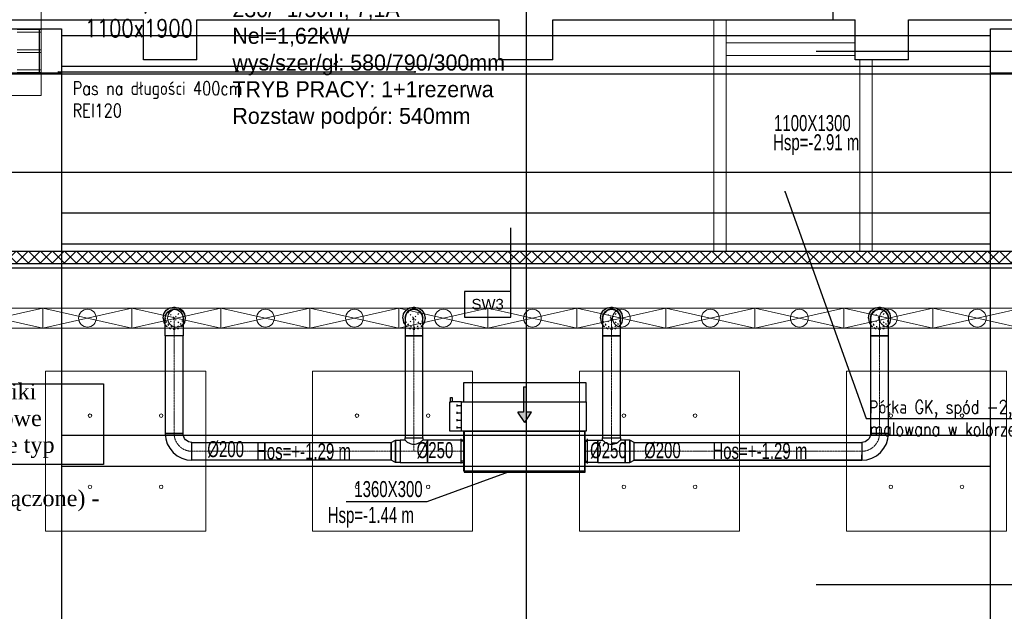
# Model space of a CAD drawing. Header units: centimetres. Extents: x -228435 to 46820, y -89367 to 152985.
# Tile 157 of 252: x -22230 to -11165, y 70700 to 77352. Entities that reach past the tile are written whole.
import ezdxf
from ezdxf.enums import TextEntityAlignment as Align

# ---------------------------------------------------------------- set-up
doc = ezdxf.new("R2010")
doc.units = ezdxf.units.CM
doc.header["$LTSCALE"] = 50
doc.header["$PDMODE"] = 35
doc.header["$PDSIZE"] = 0.1
for name, pattern in [('CADVENT_CENTERLINE', [9.9, 7.4, -1, 0.5, -1]), ('CADVENT_HIDDEN', [0.8, 0.25, -0.55]), ('Kondygnacja  -0_5$0$HIDDEN', [9.525, 6.35, -3.175]), ('Kondygnacja  -0_5$0$HIDDEN2', [4.7625, 3.175, -1.5875]), ('Osie rzutów$0$DASHDOT2', [12.7, 6.35, -3.175, 0, -3.175])]:
    doc.linetypes.add(name, pattern=pattern)
doc.layers.get('0').update_dxf_attribs({"color": 8})
doc.layers.get('DEFPOINTS').update_dxf_attribs({"color": 8})
for name, color, linetype in [('01-103-Went PP_poziom-0_5$0$L_Nawiew', 3, 'Continuous'), ('bgde-nawiewDETAILS', 1, 'Continuous'), ('bgde-nawiewEXP', 1, 'Continuous'), ('bgde-nawiewHIDDEN', 1, 'Continuous'), ('bgde-tekst', 7, 'Continuous'), ('bgde-wywiewSOL', 5, 'Continuous'), ('bgde_AJ_opis', 7, 'Continuous'), ('bgde_wymiary tłumik VAV', 7, 'Continuous'), ('Kondygnacja  -0_5$0$ARCH_GK', 8, 'Continuous'), ('Kondygnacja  -0_5$0$ARCH_INFO_OPISY', 8, 'Continuous'), ('Kondygnacja  -0_5$0$ARCH_INFO_OPISY_PRZEGRODY', 8, 'Continuous'), ('Kondygnacja  -0_5$0$ARCH_INFO_OPISY_PRZEGRODY_IST', 8, 'Continuous'), ('Kondygnacja  -0_5$0$ARCH_KONSTR_POWYŻEJ RZUTU', 8, 'Kondygnacja  -0_5$0$HIDDEN'), ('Kondygnacja  -0_5$0$ARCH_KONSTR_POWYŻEJ RZUTU_IST', 8, 'Kondygnacja  -0_5$0$HIDDEN2'), ('Kondygnacja  -0_5$0$ARCH_ŚLUSARKA_DRZWI', 8, 'Continuous'), ('Kondygnacja  -0_5$0$ARCH_ŻELBET_IST', 8, 'Continuous'), ('Osie rzutów$0$ARCH_INFO_OSIE_IST', 8, 'Osie rzutów$0$DASHDOT2'), ('Osie rzutów$0$ARCH_INFO_OSIE_OPISY_IST', 8, 'Continuous')]:
    doc.layers.add(name, color=color, linetype=linetype)
for name, color, linetype, lineweight in [('bgde-nawiewCEN', 7, 'Continuous', 13), ('bgde_klapy opis', 2, 'Continuous', 20), ('bgde_nawiewnik', 11, 'Continuous', 5), ('Kondygnacja  -0_5$0$ARCH_INFO_WYMIARY', 8, 'Continuous', 9), ('Kondygnacja  -0_5$0$ARCH_WIDOK', 8, 'Continuous', 13), ('SU Lampy kwadratowe  -05$0$ARCH_SUFITY_PODWIESZANE', 8, 'Continuous', 9)]:
    doc.layers.add(name, color=color, linetype=linetype, lineweight=lineweight)
doc.styles.add('Kondygnacja  -0_5$0$Arial', font='ARIAL.TTF')
doc.styles.add('Kondygnacja  -0_5$0$Romans', font='Romans.shx', dxfattribs={"width": 0.7})
doc.styles.add('Kondygnacja  -0_5$0$ROMANS-50-CM', font='romans.shx', dxfattribs={"width": 0.8, "height": 10})
doc.styles.add('Kondygnacja  -0_5$0$Standard', font='txt')
doc.styles.add('st rom', font='Romans.shx', dxfattribs={"width": 0.8})
doc.dimstyles.new('Kondygnacja  -0_5$0$ISO-25', dxfattribs={"dimtxt": 2.5, "dimasz": 2.5, "dimexe": 1.25, "dimexo": 0.625, "dimtad": 1, "dimtxsty": 'Kondygnacja  -0_5$0$Standard', "dimcen": 2.5, "dimadec": 0, "dimazin": 0, "dimtfac": 1, "dimtmove": 0, "dimatfit": 3, "dimfxl": 0, "dimarcsym": 0})
doc.dimstyles.new('Kondygnacja  -0_5$0$Wymiary 1-100', dxfattribs={"dimtxt": 12, "dimasz": 10, "dimexe": 5, "dimexo": 0, "dimgap": 4, "dimtad": 1, "dimrnd": 0.5, "dimzin": 12, "dimdsep": 46, "dimtxsty": 'Kondygnacja  -0_5$0$Romans', "dimblk": 'Kondygnacja  -0_5$0$_Oblique', "dimcen": 10, "dimdle": 10, "dimclrt": 55, "dimazin": 0, "dimtfac": 1, "dimtmove": 1, "dimatfit": 3, "dimfxl": 0, "dimtolj": 1, "dimtzin": 0, "dimarcsym": 0})

# ---------------------------------------------------------------- blocks, each defined once
blk = doc.blocks.new('Osie rzutów')
at = {"layer": 'Osie rzutów$0$ARCH_INFO_OSIE_IST', "ltscale": 10}
for p, q in [((10460, 12510), (10460, 4623.26)), ((4436.04, 12200), (13655, 12200)), ((4436.04, 11600), (13655, 11600))]:
    blk.add_line(p, q, dxfattribs=at)
blk = doc.blocks.new('SU Lampy kwadratowe  -05')
at = {"layer": 'SU Lampy kwadratowe  -05$0$ARCH_SUFITY_PODWIESZANE'}
for points in [[(9920, 11840), (10100, 11840), (10100, 11660), (9920, 11660)], [(10220, 11840), (10400, 11840), (10400, 11660), (10220, 11660)], [(10520, 11840), (10700, 11840), (10700, 11660), (10520, 11660)], [(10820, 11840), (11000, 11840), (11000, 11660), (10820, 11660)]]:
    blk.add_lwpolyline(points, close=True, dxfattribs=at)
for centre in [(9970, 11790), (10050, 11790), (10270, 11790), (10350, 11790), (10570, 11790), (10650, 11790), (10870, 11790), (10950, 11790), (9970, 11710), (10050, 11710), (10270, 11710), (10350, 11710), (10570, 11710), (10650, 11710), (10870, 11710), (10950, 11710)]:
    blk.add_circle(centre, 2, dxfattribs=at)
blk = doc.blocks.new('Kondygnacja  -0_5$0$_Oblique')
at = {"color": 0, "linetype": 'ByBlock', "lineweight": -2}
blk.add_line((-0.5, -0.5), (0.5, 0.5), dxfattribs=at)
blk = doc.blocks.new('*D117')
at = {"layer": 'DEFPOINTS', "color": 0}
for p in [(-17790, 77900), (-21790, 76764), (-17790, 76764)]:
    blk.add_point(p, dxfattribs=at)
at = {"layer": 'Kondygnacja  -0_5$0$ARCH_INFO_WYMIARY', "color": 0, "lineweight": -2}
for p, q in [((-21800, 76764), (-17780, 76764)), ((-21790, 76764), (-21790, 76769)), ((-17790, 76772), (-17790, 76759))]:
    blk.add_line(p, q, dxfattribs=at)
at = {"layer": 'Kondygnacja  -0_5$0$ARCH_INFO_WYMIARY', "color": 0, "lineweight": -2, "xscale": 10, "yscale": 10, "zscale": 10, "rotation": 180}
blk.add_blockref('Kondygnacja  -0_5$0$_Oblique', (-21790, 76764), dxfattribs=at)
at = {"layer": 'Kondygnacja  -0_5$0$ARCH_INFO_WYMIARY', "color": 0, "lineweight": -2, "xscale": 10, "yscale": 10, "zscale": 10}
blk.add_blockref('Kondygnacja  -0_5$0$_Oblique', (-17790, 76764), dxfattribs=at)
at = {"layer": 'Kondygnacja  -0_5$0$ARCH_INFO_WYMIARY', "color": 55, "insert": (-19790, 76774), "char_height": 12, "attachment_point": 5, "style": 'Kondygnacja  -0_5$0$Romans'}
blk.add_mtext('\\A1;4000', dxfattribs=at)
blk = doc.blocks.new('Kondygnacja  -0_5$0$_Dot')
at = {"color": 0, "linetype": 'ByBlock', "lineweight": -2}
blk.add_line((-0.5, 0), (-1, 0), dxfattribs=at)
at = {"color": 0, "linetype": 'ByBlock', "const_width": 0.5}
blk.add_lwpolyline([(-0.25, 0, 1), (0.25, 0, 1)], format="xyb", close=True, dxfattribs=at)
blk = doc.blocks.new('Kondygnacja  -0_5$0$konstrukcja istniejąca -0.5')
at = {"layer": 'Kondygnacja  -0_5$0$ARCH_KONSTR_POWYŻEJ RZUTU_IST', "ltscale": 10}
for p, q in [((9938, 12217.5), (10981.5, 12217.5)), ((10981.5, 12182.5), (9938, 12182.5))]:
    blk.add_line(p, q, dxfattribs=at)
for points in [[(9938, 12175), (9782, 12175), (9782, 12225), (9938, 12225), (9938, 12175)], [(11138, 12175), (10982, 12175), (10982, 12225), (11138, 12225), (11138, 12175)], [(9938, 12175), (9938, 11025)], [(10982, 11025), (10982, 12175)], [(9938, 12017.9), (10982, 12017.9)], [(10982, 11982.9), (9938, 11982.9)], [(9938, 11767.9), (10982, 11767.9)], [(10982, 11732.9), (9938, 11732.9)]]:
    blk.add_lwpolyline(points, dxfattribs=at)
at = {"layer": 'Kondygnacja  -0_5$0$ARCH_KONSTR_POWYŻEJ RZUTU_IST', "ltscale": 10, "elevation": 0}
blk.add_lwpolyline([(9913, 12225), (9913, 12175)], dxfattribs=at)
blk = doc.blocks.new('*D212')
at = {"layer": 'DEFPOINTS', "color": 0}
for p in [(-30586, 81900), (-30681, 12490), (9064, 12490)]:
    blk.add_point(p, dxfattribs=at)
at = {"layer": 'Kondygnacja  -0_5$0$ARCH_INFO_WYMIARY', "color": 0, "lineweight": -2}
for p, q in [((-30673, 81900), (-30686, 81900)), ((-30681, 81910), (-30681, 12480)), ((-30673, 12490), (-30686, 12490))]:
    blk.add_line(p, q, dxfattribs=at)
at = {"layer": 'Kondygnacja  -0_5$0$ARCH_INFO_WYMIARY', "color": 0, "lineweight": -2, "xscale": 10, "yscale": 10, "zscale": 10}
for p, rotation in [((-30681, 81900), 90), ((-30681, 12490), 270)]:
    blk.add_blockref('Kondygnacja  -0_5$0$_Oblique', p, dxfattribs=dict(at, rotation=rotation))
at = {"layer": 'Kondygnacja  -0_5$0$ARCH_INFO_WYMIARY', "color": 55, "insert": (-30691, 47195), "char_height": 12, "attachment_point": 5, "rotation": 90, "style": 'Kondygnacja  -0_5$0$Romans'}
blk.add_mtext('\\A1;69410.5', dxfattribs=at)
blk = doc.blocks.new('*a461')
at = {"layer": 'bgde-tekst'}
blk.add_line((0, 0), (911, 0), dxfattribs=at)
blk = doc.blocks.new('A$C066D7839')
at = {"layer": 'bgde_nawiewnik'}
for p, q in [((-50, -11.15), (-50, 11.15)), ((-50, 11.15), (50, 11.15)), ((-50, -11.15), (50, 11.15)), ((50, -11.15), (-50, 11.15)), ((50, 11.15), (50, -11.15)), ((50, -11.15), (-50, -11.15))]:
    blk.add_line(p, q, dxfattribs=at)
blk.add_circle((0, 0), 10, dxfattribs=at)
blk = doc.blocks.new('A$C5B3E7367')
at = {"layer": '01-103-Went PP_poziom-0_5$0$L_Nawiew'}
h = blk.add_hatch(color=256, dxfattribs=at)
h.paths.add_polyline_path([(215, 704), (215, 674), (332, 674), (332, 612), (446, 689), (332, 766), (332, 704)])
h.paths.add_polyline_path([(48, 704), (48, 674), (215, 674), (215, 704)])
for p, q in [((215, 1525), (165, 1525)), ((165, 1525), (165, 1505)), ((165, 1505), (215, 1505)), ((215, 1400), (215, 1530)), ((545, 1530), (215, 1530)), ((215, 1530), (215, 1515)), ((244, 1452), (269, 1452)), ((256, 1452), (256, 1400)), ((326, 1452), (351, 1452)), ((339, 1452), (339, 1400)), ((409, 1452), (434, 1452)), ((421, 1452), (421, 1400)), ((491, 1452), (516, 1452)), ((504, 1452), (504, 1400)), ((545, 1400), (545, 1530)), ((0, 1378), (215, 1378)), ((0, 0), (0, 1378)), ((545, 1400), (215, 1400)), ((215, 1400), (215, 1378)), ((215, 1378), (215, 0)), ((545, 0), (545, 1400)), ((48, 704), (332, 704)), ((48, 704), (48, 674)), ((48, 674), (332, 674)), ((446, 689), (332, 766)), ((332, 704), (332, 766)), ((446, 689), (332, 612)), ((332, 612), (332, 674)), ((215, 0), (0, 0)), ((215, 0), (545, 0))]:
    blk.add_line(p, q, dxfattribs=at)
blk = doc.blocks.new('A$C53CA46B8')
at = {"layer": 'bgde-wywiewSOL'}
for p, q in [((200, 481), (-250, 481)), ((-250, 481), (-250, -879)), ((113, 511), (-162, 511)), ((-137, 481), (-137, 511)), ((88, 481), (88, 511)), ((200, 481), (200, -879)), ((200, -879), (-250, -879)), ((-137, -879), (-137, -909)), ((88, -879), (88, -909)), ((113, -909), (-162, -909))]:
    blk.add_line(p, q, dxfattribs=at)
at = {"layer": '01-103-Went PP_poziom-0_5$0$L_Nawiew'}
blk.add_blockref('A$C5B3E7367', (-795, -894), dxfattribs=at)
blk = doc.blocks.new('A$C645C5415')
at = {"layer": 'bgde_AJ_opis', "insert": (51300, 74061, 1920), "char_height": 180, "width": 4230.27, "attachment_point": 1}
blk.add_mtext('2x Jednostka zewnętrzna klimatyzacji Split\\PFujitsu AOYA18LA\\PMasa 50kg\\PQchł=5,2kW\\P230/~1/50H; 7,1A\\PNel=1,62kW\\Pwys/szer/gł: 580/790/300mm\\PTRYB PRACY: 1+1rezerwa\\PRozstaw podpór: 540mm', dxfattribs=at)

msp = doc.modelspace()

# ---------------------------------------------------------------- hatches: boundary and pattern name
at = {"layer": 'Kondygnacja  -0_5$0$ARCH_GK', "linetype": 'Continuous', "lineweight": -3}
h = msp.add_hatch(dxfattribs=at)
h.set_pattern_fill('ANSI37', color=256, scale=30, style=0)
h.set_pattern_definition([(45, (-121140, -45000), (-67.35192, 67.35192), []), (135, (-121140, -45000), (-67.35192, -67.35192), [])])
h.paths.add_polyline_path([(-58940, 74750), (-58940, 74610), (-56430, 74610), (-56355, 74644.167), (-56355, 74750)], flags=0)
h.paths.add_polyline_path([(-56355, 74750), (-56355, 74644.167), (-56280, 74610), (-9802.153, 74610), (-9744.163, 74750)], flags=0)

# ---------------------------------------------------------------- linework, layer by layer
at = {"layer": 'bgde-nawiewCEN', "linetype": 'CADVENT_CENTERLINE', "ltscale": 0.06}
for p, q in [((-20494.245, 73796.017), (-20494.245, 73996.017)), ((-17800.015, 73796.017), (-17800.015, 73996.017)), ((-15579.634, 73796.017), (-15579.634, 73996.017)), ((-12567.838, 73796.017), (-12567.838, 73996.017)), ((-20494.245, 72699.24), (-20494.245, 73796.017)), ((-17800.015, 72649.24), (-17800.015, 73796.017)), ((-15579.634, 72649.24), (-15579.634, 73796.017)), ((-12567.838, 72699.24), (-12567.838, 73796.017)), ((-17800.015, 72649.24), (-17800.015, 72499.24)), ((-15579.634, 72649.24), (-15579.634, 72499.24)), ((-18056.015, 72499.24), (-20294.245, 72499.24)), ((-17953.015, 72499.24), (-18056.015, 72499.24)), ((-17953.015, 72499.24), (-17800.015, 72499.24)), ((-17800.015, 72499.24), (-17647.015, 72499.24)), ((-17647.015, 72499.24), (-17240.634, 72499.24)), ((-17236.634, 72499.24), (-17240.634, 72499.24)), ((-15876.634, 72499.24), (-15872.634, 72499.24)), ((-15732.634, 72499.24), (-15872.634, 72499.24)), ((-15579.634, 72499.24), (-15732.634, 72499.24)), ((-15426.634, 72499.24), (-15579.634, 72499.24)), ((-15426.634, 72499.24), (-15323.634, 72499.24)), ((-15323.634, 72499.24), (-12767.838, 72499.24))]:
    msp.add_line(p, q, dxfattribs=at)
at = {"layer": 'bgde-nawiewCEN', "linetype": 'CADVENT_CENTERLINE', "ltscale": 0.06, "extrusion": (0, 0, -1)}
msp.add_arc((20294.245, 72699.24), 200, 270, 0, dxfattribs=at)
at = {"layer": 'bgde-nawiewCEN', "linetype": 'CADVENT_CENTERLINE', "ltscale": 0.06}
msp.add_arc((-12767.838, 72699.24), 200, 270, 0, dxfattribs=at)
at = {"layer": 'bgde-nawiewDETAILS', "linetype": 'CADVENT_HIDDEN'}
for p, q in [((-20564.955, 73925.307), (-20423.534, 74066.728)), ((-20564.955, 74066.728), (-20423.534, 73925.307)), ((-17870.726, 73925.307), (-17729.305, 74066.728)), ((-17870.726, 74066.728), (-17729.305, 73925.307)), ((-15650.345, 73925.307), (-15508.924, 74066.728)), ((-15650.345, 74066.728), (-15508.924, 73925.307)), ((-12638.549, 73925.307), (-12497.127, 74066.728)), ((-12638.549, 74066.728), (-12497.127, 73925.307))]:
    msp.add_line(p, q, dxfattribs=at)
at = {"layer": 'bgde-nawiewEXP', "linetype": 'Continuous'}
for points in [[(-38683.507, 75638.178), (-10227.721, 75638.178), (-10227.721, 76738.178), (-24162.434, 76738.178)], [(-20619.245, 73996.017), (-20609.73, 74043.853), (-20582.633, 74084.406), (-20542.08, 74111.502), (-20494.245, 74121.017), (-20446.409, 74111.502), (-20405.856, 74084.406), (-20378.76, 74043.853), (-20369.245, 73996.017), (-20378.76, 73948.182), (-20394.245, 73925.007)], [(-20594.245, 73996.017), (-20586.633, 74034.286), (-20564.955, 74066.728), (-20532.513, 74088.405), (-20494.245, 74096.017), (-20455.976, 74088.405), (-20423.534, 74066.728), (-20401.857, 74034.286), (-20394.245, 73996.017)], [(-17925.015, 73996.017), (-17915.5, 74043.853), (-17888.404, 74084.406), (-17847.851, 74111.502), (-17800.015, 74121.017), (-17752.18, 74111.502), (-17711.627, 74084.406), (-17684.531, 74043.853), (-17675.015, 73996.017), (-17684.531, 73948.182), (-17700.015, 73925.007)], [(-17900.015, 73996.017), (-17892.403, 74034.286), (-17870.726, 74066.728), (-17838.284, 74088.405), (-17800.015, 74096.017), (-17761.747, 74088.405), (-17729.305, 74066.728), (-17707.628, 74034.286), (-17700.015, 73996.017)], [(-15704.634, 73996.017), (-15695.119, 74043.853), (-15668.023, 74084.406), (-15627.47, 74111.502), (-15579.634, 74121.017), (-15531.799, 74111.502), (-15491.246, 74084.406), (-15464.149, 74043.853), (-15454.634, 73996.017), (-15464.149, 73948.182), (-15479.634, 73925.007)], [(-15679.634, 73996.017), (-15672.022, 74034.286), (-15650.345, 74066.728), (-15617.903, 74088.405), (-15579.634, 74096.017), (-15541.366, 74088.405), (-15508.924, 74066.728), (-15487.246, 74034.286), (-15479.634, 73996.017)], [(-12692.838, 73996.017), (-12683.323, 74043.853), (-12656.226, 74084.406), (-12615.674, 74111.502), (-12567.838, 74121.017), (-12520.003, 74111.502), (-12479.45, 74084.406), (-12452.353, 74043.853), (-12442.838, 73996.017), (-12452.353, 73948.182), (-12467.838, 73925.007)], [(-12667.838, 73996.017), (-12660.226, 74034.286), (-12638.549, 74066.728), (-12606.106, 74088.405), (-12567.838, 74096.017), (-12529.57, 74088.405), (-12497.127, 74066.728), (-12475.45, 74034.286), (-12467.838, 73996.017)], [(-20619.245, 73996.017), (-20609.73, 73948.182), (-20594.245, 73925.007)], [(-17925.015, 73996.017), (-17915.5, 73948.182), (-17900.015, 73925.007)], [(-15704.634, 73996.017), (-15695.119, 73948.182), (-15679.634, 73925.007)], [(-12692.838, 73996.017), (-12683.323, 73948.182), (-12667.838, 73925.007)], [(-17900.015, 72624.24), (-17900.015, 72649.241), (-17700.015, 72649.241), (-17700.015, 73796.017), (-17900.015, 73796.017), (-17900.015, 72649.24), (-17700.015, 72649.24), (-17700.015, 72624.24)], [(-15876.634, 72374.24), (-15872.634, 72374.24), (-15872.634, 72624.24), (-15876.634, 72624.24)], [(-15732.634, 72374.24), (-15732.634, 72624.24), (-15679.634, 72624.24), (-15679.634, 72649.24), (-15479.634, 72649.24), (-15479.634, 72624.24), (-15487.246, 72616.628), (-15493.639, 72614.725), (-15508.924, 72599.441), (-15535.38, 72587.629), (-15541.366, 72581.643), (-15579.634, 72570.251), (-15617.903, 72581.643), (-15623.889, 72587.629), (-15650.345, 72599.441), (-15665.63, 72614.725), (-15672.022, 72616.628), (-15679.634, 72624.24)], [(-15732.634, 72374.24), (-15426.634, 72374.24), (-15426.634, 72624.24), (-15479.634, 72624.24)], [(-15323.634, 72399.24), (-15323.634, 72599.24), (-12767.838, 72599.24), (-12767.838, 72428.53)], [(-15323.634, 72399.24), (-12767.838, 72399.24)], [(-12767.838, 72399.24), (-15323.634, 72399.24)], [(-12767.838, 72399.24), (-12767.838, 72460.972)]]:
    msp.add_lwpolyline(points, dxfattribs=at)
for points in [[(-20594.245, 72699.241), (-20394.245, 72699.241), (-20394.245, 73796.017), (-20594.245, 73796.017), (-20594.245, 73996.017), (-20586.633, 74034.286), (-20564.955, 74066.728), (-20532.513, 74088.405), (-20494.245, 74096.017), (-20455.976, 74088.405), (-20423.534, 74066.728), (-20401.857, 74034.286), (-20394.245, 73996.017), (-20394.245, 73796.017), (-20594.245, 73796.017)], [(-17900.015, 73796.017), (-17700.015, 73796.017), (-17700.015, 73996.017), (-17707.628, 74034.286), (-17729.305, 74066.728), (-17761.747, 74088.405), (-17800.015, 74096.017), (-17838.284, 74088.405), (-17870.726, 74066.728), (-17892.403, 74034.286), (-17900.015, 73996.017), (-17900.015, 73835.035)], [(-15679.634, 73796.017), (-15479.634, 73796.017), (-15479.634, 73996.017), (-15487.246, 74034.286), (-15508.924, 74066.728), (-15541.366, 74088.405), (-15579.634, 74096.017), (-15617.903, 74088.405), (-15650.345, 74066.728), (-15672.022, 74034.286), (-15679.634, 73996.017), (-15679.634, 73835.035)], [(-12667.838, 73796.017), (-12467.838, 73796.017), (-12467.838, 73996.017), (-12475.45, 74034.286), (-12497.127, 74066.728), (-12529.57, 74088.405), (-12567.838, 74096.017), (-12606.106, 74088.405), (-12638.549, 74066.728), (-12660.226, 74034.286), (-12667.838, 73996.017), (-12667.838, 73835.035)], [(-15679.634, 72649.241), (-15479.634, 72649.241), (-15479.634, 73796.017), (-15679.634, 73796.017)], [(-12667.838, 72699.241), (-12467.838, 72699.241), (-12467.838, 73796.017), (-12667.838, 73796.017)], [(-20594.245, 72699.24), (-20588.48, 72640.713), (-20571.409, 72584.435), (-20543.686, 72532.569), (-20506.377, 72487.108), (-20460.916, 72449.8), (-20409.05, 72422.077), (-20352.772, 72405.005), (-20294.245, 72399.24), (-20294.245, 72599.24), (-20313.754, 72601.162), (-20332.513, 72606.853), (-20349.802, 72616.094), (-20364.955, 72628.53), (-20377.392, 72643.683), (-20386.633, 72660.972), (-20392.323, 72679.731), (-20394.245, 72699.24), (-20586.633, 72699.24)], [(-17236.634, 72274.24), (-15876.634, 72274.24), (-15876.634, 72724.24), (-17236.634, 72724.24)], [(-12767.838, 72399.24), (-12709.311, 72405.005), (-12653.033, 72422.077), (-12601.167, 72449.8), (-12555.706, 72487.108), (-12518.397, 72532.569), (-12490.674, 72584.435), (-12473.603, 72640.713), (-12467.838, 72699.24), (-12667.838, 72699.24), (-12669.76, 72679.731), (-12675.45, 72660.972), (-12684.691, 72643.683), (-12697.127, 72628.53), (-12712.281, 72616.094), (-12729.57, 72606.853), (-12748.329, 72601.162), (-12767.838, 72599.24), (-12767.838, 72406.853)], [(-20294.245, 72399.24), (-20294.245, 72599.24), (-18056.016, 72599.24), (-18056.016, 72399.24)], [(-18056.015, 72399.24), (-18056.015, 72599.24), (-18007.858, 72624.24), (-18007.858, 72374.24)], [(-18007.858, 72374.24), (-18007.858, 72624.24), (-17953.016, 72624.24), (-17953.016, 72374.24)], [(-17953.015, 72374.24), (-17647.015, 72374.24), (-17647.015, 72624.24), (-17700.015, 72624.24), (-17707.628, 72616.628), (-17714.02, 72614.725), (-17729.305, 72599.441), (-17755.761, 72587.629), (-17761.747, 72581.643), (-17800.015, 72570.251), (-17838.284, 72581.643), (-17844.27, 72587.629), (-17870.726, 72599.441), (-17886.011, 72614.725), (-17892.403, 72616.628), (-17900.015, 72624.24), (-17953.015, 72624.24), (-17953.015, 72383.756)], [(-17647.015, 72374.24), (-17240.635, 72374.24), (-17240.635, 72624.24), (-17647.015, 72624.24), (-17647.015, 72383.756)], [(-17240.634, 72374.24), (-17240.634, 72624.24), (-17236.634, 72624.24), (-17236.634, 72374.24)], [(-15872.634, 72374.24), (-15872.634, 72624.24), (-15732.635, 72624.24), (-15732.635, 72374.24)], [(-15426.634, 72374.24), (-15371.792, 72374.24), (-15371.792, 72624.24), (-15426.634, 72624.24), (-15426.634, 72383.756)], [(-15371.791, 72374.24), (-15323.634, 72399.24), (-15323.634, 72599.24), (-15371.791, 72624.24), (-15371.791, 72383.756)], [(-17236.634, 72264.24), (-15876.634, 72264.24), (-15876.634, 72274.24), (-17236.634, 72274.24)]]:
    msp.add_lwpolyline(points, close=True, dxfattribs=at)
at = {"layer": 'bgde-nawiewHIDDEN', "linetype": 'CADVENT_HIDDEN'}
for points in [[(-20619.245, 73996.017), (-20609.73, 74043.853), (-20582.633, 74084.406), (-20542.08, 74111.502), (-20494.245, 74121.017), (-20446.409, 74111.502), (-20405.856, 74084.406), (-20378.76, 74043.853), (-20369.245, 73996.017), (-20378.76, 73948.182), (-20405.856, 73907.629), (-20446.409, 73880.532), (-20494.245, 73871.017), (-20542.08, 73880.532), (-20582.633, 73907.629), (-20542.08, 73880.532), (-20494.245, 73871.017), (-20446.409, 73880.532), (-20405.856, 73907.629), (-20394.245, 73925.007)], [(-17925.015, 73996.017), (-17915.5, 74043.853), (-17888.404, 74084.406), (-17847.851, 74111.502), (-17800.015, 74121.017), (-17752.18, 74111.502), (-17711.627, 74084.406), (-17684.531, 74043.853), (-17675.015, 73996.017), (-17684.531, 73948.182), (-17711.627, 73907.629), (-17752.18, 73880.532), (-17800.015, 73871.017), (-17847.851, 73880.532), (-17888.404, 73907.629), (-17847.851, 73880.532), (-17800.015, 73871.017), (-17752.18, 73880.532), (-17711.627, 73907.629), (-17700.015, 73925.007)], [(-15704.634, 73996.017), (-15695.119, 74043.853), (-15668.023, 74084.406), (-15627.47, 74111.502), (-15579.634, 74121.017), (-15531.799, 74111.502), (-15491.246, 74084.406), (-15464.149, 74043.853), (-15454.634, 73996.017), (-15464.149, 73948.182), (-15491.246, 73907.629), (-15531.799, 73880.532), (-15579.634, 73871.017), (-15627.47, 73880.532), (-15668.023, 73907.629), (-15627.47, 73880.532), (-15579.634, 73871.017), (-15531.799, 73880.532), (-15491.246, 73907.629), (-15479.634, 73925.007)], [(-12692.838, 73996.017), (-12683.323, 74043.853), (-12656.226, 74084.406), (-12615.674, 74111.502), (-12567.838, 74121.017), (-12520.003, 74111.502), (-12479.45, 74084.406), (-12452.353, 74043.853), (-12442.838, 73996.017), (-12452.353, 73948.182), (-12479.45, 73907.629), (-12520.003, 73880.532), (-12567.838, 73871.017), (-12615.674, 73880.532), (-12656.226, 73907.629), (-12615.674, 73880.532), (-12567.838, 73871.017), (-12520.003, 73880.532), (-12479.45, 73907.629), (-12467.838, 73925.007)], [(-20619.245, 73996.017), (-20609.73, 73948.182), (-20582.633, 73907.629), (-20594.245, 73925.007)], [(-20594.245, 73996.017), (-20586.633, 73957.749), (-20564.955, 73925.307), (-20532.513, 73903.629), (-20494.245, 73896.017), (-20455.976, 73903.629), (-20423.534, 73925.307), (-20401.857, 73957.749), (-20394.245, 73996.017)], [(-17925.015, 73996.017), (-17915.5, 73948.182), (-17888.404, 73907.629), (-17900.015, 73925.007)], [(-17900.015, 73996.017), (-17892.403, 73957.749), (-17870.726, 73925.307), (-17838.284, 73903.629), (-17800.015, 73896.017), (-17761.747, 73903.629), (-17729.305, 73925.307), (-17707.628, 73957.749), (-17700.015, 73996.017)], [(-15704.634, 73996.017), (-15695.119, 73948.182), (-15668.023, 73907.629), (-15679.634, 73925.007)], [(-15679.634, 73996.017), (-15672.022, 73957.749), (-15650.345, 73925.307), (-15617.903, 73903.629), (-15579.634, 73896.017), (-15541.366, 73903.629), (-15508.924, 73925.307), (-15487.246, 73957.749), (-15479.634, 73996.017)], [(-12692.838, 73996.017), (-12683.323, 73948.182), (-12656.226, 73907.629), (-12667.838, 73925.007)], [(-12667.838, 73996.017), (-12660.226, 73957.749), (-12638.549, 73925.307), (-12606.106, 73903.629), (-12567.838, 73896.017), (-12529.57, 73903.629), (-12497.127, 73925.307), (-12475.45, 73957.749), (-12467.838, 73996.017)], [(-15876.634, 72374.24), (-15876.634, 72624.24)]]:
    msp.add_lwpolyline(points, dxfattribs=at)
at = {"layer": 'bgde-tekst'}
msp.add_lwpolyline([(-17651.823, 71934.799), (-16737.815, 72267.241), (-16737.815, 72267.241)], dxfattribs=at)
at = {"layer": 'bgde-tekst', "elevation": 1920}
msp.add_lwpolyline([(-17651.823, 71934.799), (-16737.815, 72267.241), (-16737.815, 72267.241)], dxfattribs=at)
at = {"layer": 'bgde_AJ_opis', "elevation": 1920}
msp.add_lwpolyline([(-23337.982, 73259.168), (-21289.284, 73259.168), (-21289.284, 72351.53), (-23337.982, 72351.53)], close=True, dxfattribs=at)
at = {"layer": 'Kondygnacja  -0_5$0$ARCH_GK', "linetype": 'Continuous', "lineweight": -3}
for p, q in [((-58940, 74750), (-9744.163, 74750)), ((-56280, 74610), (-9802.153, 74610))]:
    msp.add_line(p, q, dxfattribs=at)
at = {"layer": 'Kondygnacja  -0_5$0$ARCH_INFO_OPISY_PRZEGRODY'}
msp.add_lwpolyline([(-16710.982, 74296.059), (-16710.982, 75010.338)], dxfattribs=at)
msp.add_lwpolyline([(-17230.982, 74008.059), (-16710.982, 74008.059), (-16710.982, 74296.059), (-17230.982, 74296.059), (-17230.982, 74008.059)], close=True, dxfattribs=at)
at = {"layer": 'Kondygnacja  -0_5$0$ARCH_INFO_OPISY_PRZEGRODY_IST'}
msp.add_lwpolyline([(-13091.475, 78652.93), (-12891.475, 78652.93), (-12891.475, 79352.93), (-13291.475, 79352.93), (-13291.475, 78652.93), (-13091.475, 78652.93), (-13091.475, 77350)], dxfattribs=at)
at = {"layer": 'Kondygnacja  -0_5$0$ARCH_WIDOK'}
msp.add_lwpolyline([(-21990, 77500), (-21990, 76500), (-23090, 76500), (-23090, 77500)], close=True, dxfattribs=at)
for points in [[(-14430.186, 77350), (-14430.186, 74750)], [(-14290.186, 77350), (-14290.186, 74750)], [(-22260, 77240), (-21990, 77240)], [(-22260, 77210), (-21990, 77210)], [(-22260, 77015), (-21990, 77015)], [(-14290.186, 77090), (-12840, 77090)], [(-22260, 76985), (-21990, 76985)], [(-14290.186, 76950), (-12840, 76950)], [(-22260, 76790), (-21990, 76790)], [(-12790, 76900), (-12790, 74750)], [(-12650, 76900), (-12650, 74750)], [(-22260, 76760), (-21990, 76760)]]:
    msp.add_lwpolyline(points, dxfattribs=at)
at = {"layer": 'Kondygnacja  -0_5$0$ARCH_ŚLUSARKA_DRZWI'}
msp.add_lwpolyline([(-9822.864, 74560), (-12840, 74560), (-12840, 74560), (-14240.186, 74560), (-14240.186, 74560), (-56230, 74560), (-56230, 71100)], dxfattribs=at)
at = {"layer": 'Kondygnacja  -0_5$0$ARCH_ŻELBET_IST', "ltscale": 4}
for p, q in [((-22340, 77350), (-20840, 77350)), ((-20840, 76900), (-20840, 77350)), ((-20240, 76900), (-20240, 77350)), ((-20240, 77350), (-16840, 77350)), ((-16840, 76900), (-16840, 77350)), ((-16240, 76900), (-16240, 77350)), ((-16240, 77350), (-12840, 77350)), ((-12840, 76900), (-12840, 77350)), ((-12240, 76900), (-12240, 77350)), ((-12240, 77350), (-10293.553, 77350)), ((-20240, 76900), (-20840, 76900)), ((-16240, 76900), (-16840, 76900)), ((-12240, 76900), (-12840, 76900))]:
    msp.add_line(p, q, dxfattribs=at)

# ---------------------------------------------------------------- block references
at = {"layer": '01-103-Went PP_poziom-0_5$0$L_Nawiew', "xscale": 10, "yscale": 10, "zscale": 10}
for p in [(-22468.405, 73996.017, 1117.041), (-21468.405, 73996.017, 1117.041), (-20468.405, 73996.017, 1117.041), (-19468.405, 73996.017, 1117.041), (-18468.405, 73996.017, 1117.041), (-17468.405, 73996.017, 1117.041), (-16468.405, 73996.017, 1117.041), (-15468.405, 73996.017, 1117.041), (-14468.405, 73996.017, 1117.041), (-13468.405, 73996.017, 1117.041), (-12468.405, 73996.017, 1117.041), (-11468.405, 73996.017, 1117.041)]:
    msp.add_blockref('A$C066D7839', p, dxfattribs=at)
at = {"layer": '01-103-Went PP_poziom-0_5$0$L_Nawiew', "xscale": -1, "rotation": 90}
msp.add_blockref('A$C53CA46B8', (-16759.011, 72475.545, 210.499), dxfattribs=at)
at = {"layer": 'bgde-tekst'}
for p in [(-18562.823, 71934.799), (-18562.823, 71934.799, 1920)]:
    msp.add_blockref('*a461', p, dxfattribs=at)
at = {"layer": 'bgde_wymiary tłumik VAV'}
msp.add_blockref('A$C645C5415', (-71140, 5000), dxfattribs=at)
at = {"layer": 'Kondygnacja  -0_5$0$ARCH_KONSTR_POWYŻEJ RZUTU', "xscale": 10, "yscale": 10, "zscale": 10}
msp.add_blockref('Kondygnacja  -0_5$0$konstrukcja istniejąca -0.5', (-121140, -45000), dxfattribs=at)
at = {"layer": 'Osie rzutów$0$ARCH_INFO_OSIE_OPISY_IST', "xscale": 10, "yscale": 10, "zscale": 10}
msp.add_blockref('Osie rzutów', (-121140, -45000), dxfattribs=at)
at = {"layer": 'SU Lampy kwadratowe  -05$0$ARCH_SUFITY_PODWIESZANE', "xscale": 10, "yscale": 10, "zscale": 10}
msp.add_blockref('SU Lampy kwadratowe  -05', (-121140, -45000), dxfattribs=at)

# ---------------------------------------------------------------- texts
at = {"layer": 'bgde-tekst', "width": 0.7}
for s, p in [('1100X1300', (-13752.859, 76099.954)), ('1100X1300', (-13752.859, 76099.954, 1920)), ('Hsp=-2.91 m ', (-13763.782, 75884.239)), ('Hsp=-2.91 m ', (-13763.782, 75884.239, 1920)), ('%%c200', (-20121.595, 72433.576, 630)), ('Hos=+-1.29 m ', (-19574.943, 72408.395, 1920)), ('%%c250', (-17769.914, 72422.737, 630)), ('%%c250', (-15820.271, 72421.387, 630)), ('%%c200', (-15213.153, 72421.706, 1920)), ('Hos=+-1.29 m ', (-14446.078, 72413.033, 1920)), ('Hsp=-1.44 m ', (-18768.982, 71693.198)), ('Hsp=-1.44 m ', (-18768.982, 71693.198, 1920))]:
    msp.add_text(s, height=180, dxfattribs=at).set_placement(p)
for p in [(-17701.823, 71984.799), (-17701.823, 71984.799, 1920)]:
    msp.add_text('1360X300', height=180, dxfattribs=at).set_placement(p, align=Align.RIGHT)
at = {"layer": 'bgde_AJ_opis', "insert": (-23310.09, 73262.64, 1920), "char_height": 180, "width": 2080.2721, "attachment_point": 1}
msp.add_mtext('\\A1;{\\fTimes New Roman|b0|i0|c238|p18;nawiewniki szczelinowe Loximide typ KM-2 \\P(nie podłączone) - 27szt}', dxfattribs=at)
at = {"layer": 'bgde_klapy opis', "insert": (-21498.497, 77689.325), "char_height": 200, "width": 1640.28618, "attachment_point": 1, "style": 'st rom'}
msp.add_mtext('KPP A/19\\P1100x1900', dxfattribs=at)
at = {"layer": 'Kondygnacja  -0_5$0$ARCH_INFO_OPISY', "char_height": 150, "width": 6265.3268, "attachment_point": 1, "style": 'Kondygnacja  -0_5$0$ROMANS-50-CM'}
for s, insert in [('Pas na długości 400cm\\PREI120', (-21636.203, 76655.381)), ('Półka GK, spód -2,30\\Pmalowana w kolorze czarny mat', (-12682.029, 73072.724))]:
    msp.add_mtext(s, dxfattribs=dict(at, insert=insert))
at = {"layer": 'Kondygnacja  -0_5$0$ARCH_INFO_OPISY_PRZEGRODY', "insert": (-16970.982, 74152.059), "char_height": 120, "width": 520, "attachment_point": 5, "style": 'Kondygnacja  -0_5$0$Arial'}
msp.add_mtext('SW3', dxfattribs=at)

# ---------------------------------------------------------------- dimensions: what is measured, and where the dimension line sits
at = {"layer": 'Kondygnacja  -0_5$0$ARCH_INFO_WYMIARY'}
dim = msp.add_linear_dim(base=(-30681.114, 12489.5), p1=(-30586.301, 81900), p2=(9064, 12489.5), angle=90, dimstyle='Kondygnacja  -0_5$0$Wymiary 1-100', dxfattribs=at)
dim.commit()
dim.dimension.update_dxf_attribs({"geometry": '*D212', "text_midpoint": (-30691.114, 47194.75)})
dim = msp.add_linear_dim(base=(-17790, 76763.775), p1=(-21790, 76763.775), p2=(-17790, 77900), dimstyle='Kondygnacja  -0_5$0$Wymiary 1-100', dxfattribs=at)
dim.commit()
dim.dimension.update_dxf_attribs({"geometry": '*D117', "text_midpoint": (-19790, 76773.775)})

# ---------------------------------------------------------------- leaders
at = {"layer": 'Kondygnacja  -0_5$0$ARCH_INFO_OPISY'}
msp.add_leader([(-13632.369, 75422.699), (-12717.148, 72868.486), (-9476.825, 72868.486)], dimstyle='Kondygnacja  -0_5$0$ISO-25', override={"dimscale": 5, "dimasz": 2, "dimtad": 0, "dimldrblk": 'Kondygnacja  -0_5$0$_Dot'}, dxfattribs=at)

doc.saveas('drawing.dxf')
